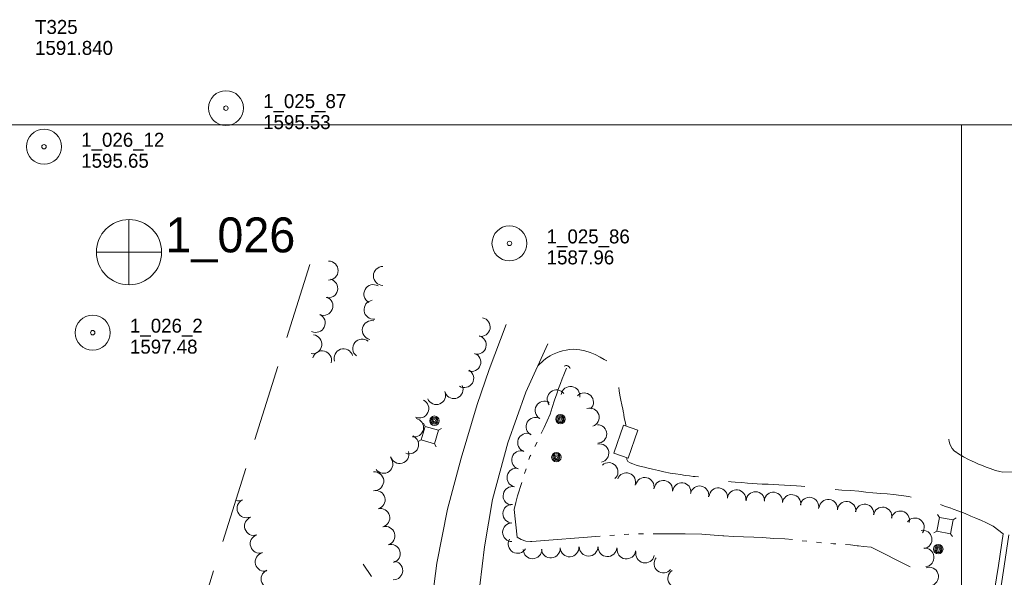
# Model space of a CAD drawing. Header units: feet. Extents: x 188217 to 190500, y 251500 to 253107.
# Tile 9 of 11: x 189095 to 189518, y 252806 to 253045. Entities that reach past the tile are written whole.
import ezdxf

# ---------------------------------------------------------------- set-up
doc = ezdxf.new("R2010")
doc.units = ezdxf.units.FT
doc.header["$MEASUREMENT"] = 0
for name, pattern in [('DGN Style 3', [45.919657, 32.799755, -13.119902]), ('DGN Style 4', [52.512408, 26.239804, -13.119902, 0.0328, -13.119902]), ('DGN Style 6', [62.385134, 0.0328, -13.119902, 22.959828, -13.119902, 0.0328, -13.119902])]:
    doc.linetypes.add(name, pattern=pattern)
for name, color, linetype, lineweight in [('E_DWY', 73, 'DGN Style 3', 0), ('E_LAND_Vegetation', 21, 'Continuous', 0), ('E_MAP_Control', 251, 'Continuous', 0), ('E_MAP_GridLines', 251, 'Continuous', 0), ('E_MAP_Limits', 21, 'DGN Style 3', 0), ('E_MAP_PassPoints', 40, 'Continuous', 0), ('E_MISCPROP', 40, 'Continuous', 0), ('E_MISCPROP_HvyLine', 54, 'Continuous', 13), ('E_MISCPROP_Railing', 40, 'Continuous', 0), ('E_RDWY', 40, 'Continuous', 13), ('E_UTL_AboveGroundPipe', 40, 'DGN Style 4', 0), ('E_WTR', 251, 'DGN Style 6', 0)]:
    doc.layers.add(name, color=color, linetype=linetype, lineweight=lineweight)
doc.styles.add('Style-IGR_FONT_0', font='IGR_FONT_0.shx')

# ---------------------------------------------------------------- blocks, each defined once
blk = doc.blocks.new('PP')
at = {"layer": 'E_MAP_PassPoints', "color": 40, "linetype": 'Continuous', "lineweight": 0}
for radius in [7.5, 0.96]:
    blk.add_circle((0, 0), radius, dxfattribs=at)
blk = doc.blocks.new('PHOTOC')
at = {"layer": 'E_MAP_Limits', "color": 73, "linetype": 'Continuous', "lineweight": 0}
for p, q in [((0.12, 14.06), (0.06, -13.8)), ((-13.79, 0.03), (14.12, 0.01))]:
    blk.add_line(p, q, dxfattribs=at)
blk.add_circle((0.17, 0.04), 14, dxfattribs=at)
blk = doc.blocks.new('POLE')
at = {"layer": 'E_MISCPROP', "color": 20, "linetype": 'Continuous', "lineweight": 0}
for centre, radius in [((-0.01, 0.02), 2.02), ((-0.01, 0.03), 1.52), ((0, -0.01), 1.01), ((0, 0), 0.502)]:
    blk.add_circle(centre, radius, dxfattribs=at)
blk = doc.blocks.new('PED')
at = {"layer": 'E_UTL_AboveGroundPipe', "color": 101, "linetype": 'Continuous', "lineweight": 13}
for p, q in [((-3.12, 2.9), (-4.17, 3.96)), ((2.88, 2.9), (3.94, 3.96)), ((-4.18, -4.16), (-3.12, -3.1)), ((3.94, -4.16), (2.89, -3.1))]:
    blk.add_line(p, q, dxfattribs=at)
at = {"layer": 'E_UTL_AboveGroundPipe', "color": 101, "linetype": 'Continuous', "lineweight": 13, "flags": 128}
blk.add_lwpolyline([(-3.12, -3.1), (2.89, -3.1), (2.88, 2.9), (-3.12, 2.9)], close=True, dxfattribs=at)
blk = doc.blocks.new('POLE_1')
at = {"layer": 'E_MISCPROP', "color": 20, "linetype": 'Continuous', "lineweight": 0}
for centre, radius in [((-0.01, 0.02), 2.02), ((-0.01, 0.03), 1.52), ((0, -0.01), 1.01), ((0, 0), 0.502)]:
    blk.add_circle(centre, radius, dxfattribs=at)
blk = doc.blocks.new('CULVRT_2')
at = {"layer": 'E_MISCPROP_Railing', "color": 40, "linetype": 'Continuous', "lineweight": 0}
blk.add_arc((10, 7.5), 12.5, 216.8793, 323.1189, dxfattribs=at)

msp = doc.modelspace()

# ---------------------------------------------------------------- linework, layer by layer
at = {"layer": 'E_DWY', "color": 51, "linetype": 'DGN Style 3', "lineweight": 0, "flags": 128}
for points in [[(189317.94, 252896.41), (189320.48, 252898.88), (189321.85, 252899.94), (189323.22, 252900.76), (189324.26, 252901.29), (189325.68, 252901.91), (189327.15, 252902.49), (189328.52, 252902.9), (189330.11, 252903.25), (189331.52, 252903.48), (189333.33, 252903.61), (189334.62, 252903.52), (189336.02, 252903.32), (189338.12, 252902.9), (189340.44, 252902.17), (189342.52, 252901.3), (189344.71, 252900.13), (189346.47, 252899.21), (189347.6, 252898.56), (189348.76, 252897.78), (189349.98, 252897.09), (189350.31, 252896.49), (189350.92, 252895.05), (189351.5, 252893), (189352.03, 252890.98), (189352.58, 252887.98), (189352.92, 252885.71), (189353.22, 252883.89), (189353.65, 252881.68), (189354.04, 252879.65), (189354.42, 252877.91), (189354.75, 252876.3), (189354.83, 252875.69), (189354.94, 252875.08), (189355.23, 252873.52), (189355.45, 252872.52), (189355.75, 252871.08), (189355.87, 252870.52)], [(189521.96, 252850.89), (189517.69, 252850.78), (189516.41, 252851.08), (189514.61, 252851.56), (189512.18, 252852.35), (189510.51, 252852.95), (189508.91, 252853.65), (189507.25, 252854.31), (189505.75, 252855), (189504.24, 252855.68), (189502.89, 252856.26), (189500.75, 252857.39), (189499.33, 252858.21), (189498.28, 252859.02), (189497.49, 252859.53), (189497.4, 252859.57), (189496.83, 252860.03), (189495.93, 252861), (189495.37, 252861.92), (189494.96, 252862.93), (189494.64, 252864.04), (189494.46, 252864.89), (189494.35, 252865.79), (189494.34, 252865.99)], [(189356.14, 252856.97), (189356.16, 252856.3), (189356.66, 252855.44), (189357.59, 252854.86), (189358.74, 252854.35), (189360.19, 252853.87), (189361.7, 252853.44), (189363.69, 252852.9), (189365.33, 252852.46), (189367.25, 252852.05), (189369.73, 252851.5), (189372.03, 252851.02), (189374.81, 252850.42), (189377.02, 252850.08), (189379.27, 252849.76), (189381.25, 252849.44), (189383.04, 252849.24), (189384.67, 252848.96), (189385.49, 252848.9), (189387.37, 252848.72), (189389.58, 252848.39), (189391.74, 252848.06), (189394.68, 252847.58), (189397.61, 252847.07), (189399.46, 252846.83), (189400.98, 252846.71), (189402.74, 252846.56), (189405.62, 252846.35), (189407.98, 252846.15), (189409.94, 252846), (189412.21, 252845.79), (189414.31, 252845.71), (189416.88, 252845.63), (189419.19, 252845.47), (189421.5, 252845.36), (189423.85, 252845.19), (189426.27, 252845.1), (189429.01, 252844.99), (189431.04, 252844.86), (189434.81, 252844.39), (189437.61, 252844.05), (189441.38, 252843.72), (189444.76, 252843.42), (189448.53, 252843.14), (189452.21, 252842.91), (189455.89, 252842.59), (189458.78, 252842.27), (189461.89, 252841.97), (189465.25, 252841.65), (189467.99, 252841.46), (189470.74, 252841.24), (189474.02, 252840.81), (189477.36, 252840.32), (189480.06, 252839.72), (189482.44, 252839.22), (189484.22, 252838.89), (189485.18, 252838.69), (189486.48, 252838.3), (189488.4, 252837.74), (189490.53, 252837.04), (189492.66, 252836.27), (189494.93, 252835.48), (189495.07, 252835.43), (189496.42, 252834.99), (189498.78, 252834.07), (189501.49, 252832.99), (189503.96, 252831.95), (189506.08, 252830.99), (189508.52, 252829.99), (189510.43, 252829.13), (189512.36, 252828.19), (189513.52, 252827.57), (189517.82, 252824.33)]]:
    msp.add_lwpolyline(points, dxfattribs=at)
at = {"layer": 'E_LAND_Vegetation', "color": 93, "linetype": 'Continuous', "lineweight": 0}
for centre, radius, start, end in [((189228.05, 252937.35), 4.07, 269.7511, 89.7357), ((189251.38, 252935.08), 4.07, 89.683, 269.6677), ((189227.91, 252929.71), 4.07, 256.4101, 76.3948), ((189247.27, 252927.26), 4.07, 60.4156, 240.4003), ((189225.81, 252922.18), 4.07, 248.0655, 68.0502), ((189247.33, 252920.56), 4.07, 97.5326, 277.5173), ((189222.54, 252914.88), 4.07, 244.1398, 64.1244), ((189246.6, 252911.81), 4.07, 77.2538, 257.2385), ((189293.47, 252913.11), 3.99, 259.58, 79.5647), ((189221.03, 252905.74), 4.07, 262.2383, 82.223), ((189242.52, 252903.9), 4.07, 51.5889, 231.5736), ((189291.79, 252905.45), 3.99, 255.8612, 75.8459), ((189225.25, 252898.83), 4.07, 345.2401, 165.2248), ((189234.45, 252899.69), 4.07, 18.1528, 198.1374), ((189289.44, 252898.02), 3.99, 250.629, 70.6137), ((189286.39, 252891.13), 3.99, 238.6585, 58.6432), ((189281.83, 252886.39), 3.99, 203.4559, 23.4406), ((189325.96, 252882.13), 4.01, 37.3391, 217.3238), ((189331.98, 252883.6), 4.01, 351.8183, 171.803), ((189274.32, 252883.84), 3.99, 202.6537, 22.6384), ((189337.83, 252880.83), 4.01, 315.4226, 135.4072), ((189267.11, 252878.06), 3.99, 244.885, 64.8697), ((189320.77, 252877.3), 4.01, 60.229, 240.2137), ((189340.27, 252874.32), 4.01, 288.2169, 108.2016), ((189264.85, 252869.91), 3.99, 258.7661, 78.7508), ((189316.92, 252870.32), 4.01, 61.6907, 241.6754), ((189343.59, 252867.21), 3.96, 271.0004, 90.985), ((189262.72, 252862.66), 3.99, 247.7294, 67.7141), ((189313.29, 252863.48), 4.01, 69.0422, 249.0269), ((189344.48, 252858.99), 3.96, 281.0674, 101.0521), ((189251.65, 252854.32), 3.99, 216.2162, 36.2009), ((189258.53, 252858.53), 3.99, 196.1256, 16.1103), ((189310.69, 252856.04), 4.01, 72.9795, 252.9642), ((189308.71, 252848.46), 4.01, 77.9049, 257.8895), ((189348.39, 252850.93), 3.96, 312.671, 132.6556), ((189247.74, 252846.93), 3.99, 275.3545, 95.3392), ((189355.98, 252846.56), 3.96, 340.6112, 160.5959), ((189363.9, 252844.58), 3.96, 347.3189, 167.3036), ((189307.03, 252840.61), 4.01, 77.9758, 257.9604), ((189371.82, 252843.3), 3.96, 350.43, 170.4147), ((189379.78, 252842.27), 3.96, 353.5145, 173.4991), ((189387.41, 252840.91), 3.96, 348.9803, 168.965), ((189395.47, 252840.08), 3.96, 353.9469, 173.9316), ((189248.34, 252838.94), 3.99, 284.5197, 104.5044), ((189403.33, 252839.24), 3.96, 353.6626, 173.6473), ((189411.39, 252838.44), 3.96, 358.6146, 178.5993), ((189419.08, 252838.25), 3.96, 352.3924, 172.377), ((189426.94, 252837.2), 3.96, 352.6017, 172.5864), ((189434.62, 252836.05), 3.96, 348.5817, 168.5664), ((189189.05, 252842.48), 3.99, 256.4299, 298.2654), ((189192.69, 252835.2), 3.99, 113.8687, 293.8534), ((189250.34, 252831.21), 3.99, 284.5197, 104.5044), ((189306.91, 252832.98), 4.01, 88.7567, 268.7414), ((189442.67, 252835.14), 3.96, 353.7626, 173.7473), ((189450.54, 252834.25), 3.96, 353.5779, 173.5625), ((189458.29, 252833.12), 3.96, 351.3814, 171.366), ((189466.05, 252831.81), 3.96, 349.9621, 169.9468), ((189195.92, 252827.66), 3.99, 107.8963, 287.881), ((189473.65, 252830.17), 3.96, 346.1188, 166.1034), ((189479.96, 252827.15), 3.96, 323.6148, 143.5995), ((189252.54, 252823.47), 3.99, 286.2476, 106.2323), ((189306.82, 252825), 4.01, 89.9153, 269.9), ((189198.37, 252820.06), 3.99, 107.8963, 287.881), ((189483.28, 252821.9), 3.96, 280.1362, 100.1209), ((189254.8, 252815.8), 3.99, 286.4373, 106.422), ((189309.23, 252819.98), 4.01, 149.4951, 329.4798), ((189323.51, 252817.97), 4.01, 185.078, 5.0627), ((189331.58, 252818.49), 4.01, 183.3655, 3.3502), ((189339.72, 252818.79), 4.01, 179.9128, 359.8975), ((189347.85, 252818.55), 4.01, 176.8196, 356.8043), ((189200.51, 252812.25), 3.99, 104.9099, 284.8946), ((189315.66, 252817.63), 4.01, 180.7678, 0.7524), ((189355.98, 252817.55), 4.01, 172.322, 352.3067), ((189364.01, 252815.85), 4.01, 167.3859, 347.3706), ((189371.88, 252811.54), 4.01, 140.9314, 320.9161), ((189484.17, 252814.17), 3.96, 276.6616, 96.6463), ((189255.9, 252808.6), 3.99, 268.0955, 88.0802), ((189486.1, 252806.03), 3.96, 289.573, 109.5577), ((189203.01, 252804.98), 3.99, 112.7586, 292.7433), ((189377.78, 252805.24), 4.01, 123.2604, 303.2451)]:
    msp.add_arc(centre, radius, start, end, dxfattribs=at)
at = {"layer": 'E_MAP_GridLines', "color": 161, "linetype": 'Continuous', "lineweight": 0}
for p, q in [((188500, 253000), (190500, 253000)), ((189500, 251500), (189500, 253000))]:
    msp.add_line(p, q, dxfattribs=at)
at = {"layer": 'E_MAP_Limits', "color": 73, "linetype": 'DGN Style 3', "lineweight": 0, "flags": 128}
msp.add_lwpolyline([(189219.99, 252939.92), (189126.02, 252641.24), (189173.33, 252043.43)], dxfattribs=at)
at = {"layer": 'E_MISCPROP_HvyLine', "color": 241, "linetype": 'Continuous', "lineweight": 13, "flags": 128}
msp.add_lwpolyline([(189354.68, 252870.93), (189350.54, 252858.9), (189356.68, 252856.79), (189360.82, 252868.82)], close=True, dxfattribs=at)
at = {"layer": 'E_MISCPROP_Railing', "color": 40, "linetype": 'Continuous', "lineweight": 0, "flags": 128}
msp.add_lwpolyline([(189246.53, 252805.98), (189242.92, 252811.37)], dxfattribs=at)
at = {"layer": 'E_RDWY', "color": 21, "linetype": 'Continuous', "lineweight": 13, "flags": 128}
for points in [[(189271.65, 252789.62), (189274.48, 252811.68), (189279.19, 252834.87), (189284.98, 252856.85), (189291.81, 252879.91), (189297.09, 252894.9), (189304.31, 252914.15)], [(189322.29, 252905.97), (189312.83, 252885.21), (189305.02, 252863.39), (189298.45, 252839.11), (189294.96, 252818.77), (189292.01, 252793.82), (189290.88, 252769.14), (189291.01, 252747.54), (189293.12, 252726.45), (189296.99, 252698.66), (189301.11, 252679.4), (189324.15, 252615.43), (189335.78, 252582.26), (189348.14, 252547.22), (189363.77, 252503.02), (189379.98, 252448.31), (189387.01, 252426.08), (189390.77, 252415.2)], [(189498.9, 252702.96), (189501.5, 252719.1), (189505.47, 252744.5), (189509.57, 252770.35), (189513.16, 252793.99), (189515.77, 252810.77), (189517.82, 252824.33)], [(189501.36, 252702.56), (189503.97, 252718.71), (189507.94, 252744.11), (189512.04, 252769.97), (189515.64, 252793.61), (189518.24, 252810.39), (189520.29, 252823.95)]]:
    msp.add_lwpolyline(points, dxfattribs=at)
at = {"layer": 'E_WTR', "color": 161, "linetype": 'Continuous', "lineweight": 0, "flags": 128}
for points in [[(189330.19, 252895.43), (189329.1, 252892.6), (189328.4, 252890.91), (189327.62, 252888.82), (189326.85, 252886.74), (189326.04, 252884.5), (189325.11, 252881.71), (189324.09, 252878.53), (189323.16, 252875.76), (189321.97, 252872.85), (189320.66, 252869.96), (189319.42, 252867.44)], [(189317.63, 252863.71), (189316.7, 252861.86)], [(189314.86, 252858.15), (189314.55, 252857.54), (189314.13, 252856.22)], [(189312.88, 252852.27), (189312.25, 252850.3)], [(189310.99, 252846.35), (189309.16, 252840.61), (189308.45, 252837.77), (189307.82, 252834.78), (189309.11, 252822.89), (189310.75, 252821.9), (189312.84, 252821.16), (189314.75, 252821.02)], [(189314.75, 252821.02), (189315.35, 252820.98), (189344.68, 252823.29)], [(189348.81, 252823.62), (189350.87, 252823.78)], [(189355, 252824.08), (189357.07, 252824.16)], [(189361.21, 252824.26), (189363.28, 252824.29)], [(189367.42, 252824.31), (189381.29, 252824.29), (189388.38, 252824.17), (189393.73, 252823.8), (189397.42, 252823.54)], [(189397.42, 252823.54), (189397.86, 252823.51), (189401.98, 252823.22), (189406.34, 252823.04), (189410.79, 252822.92), (189414.48, 252822.77), (189419.28, 252822.39), (189423.98, 252822.24), (189427.38, 252821.85)], [(189431.5, 252821.39), (189433.56, 252821.18)], [(189437.67, 252820.69), (189439.72, 252820.43)], [(189443.85, 252820.11), (189444.92, 252820.02), (189445.92, 252820.01)], [(189450.05, 252819.82), (189452.23, 252819.57), (189455.13, 252819.16), (189455.62, 252819.12), (189457.87, 252818.85), (189461.11, 252818.63), (189477.91, 252810.12)]]:
    msp.add_lwpolyline(points, dxfattribs=at)

# ---------------------------------------------------------------- block references
at = {"layer": 'E_MAP_Limits', "color": 73, "linetype": 'Continuous', "lineweight": 0}
msp.add_blockref('PHOTOC', (189142.13, 252945.21), dxfattribs=at)
at = {"layer": 'E_MAP_PassPoints', "color": 40, "linetype": 'Continuous', "lineweight": 0}
for p in [(189183.93, 253007.11), (189105.78, 252990.53), (189305.73, 252949.03), (189126.72, 252910.7)]:
    msp.add_blockref('PP', p, dxfattribs=at)
at = {"layer": 'E_MISCPROP', "color": 20, "linetype": 'Continuous', "lineweight": 0}
for name, p, xscale, yscale, zscale, rotation in [('POLE', (189273.5, 252872.93), 1.000002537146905, 1.000002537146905, 1.000002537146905, 110.0098445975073), ('POLE_1', (189327.66, 252873.59), 1.000001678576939, 1.000001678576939, 1.000001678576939, 79.18637277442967), ('POLE_1', (189325.9, 252857.24), 1.000001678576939, 1.000001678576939, 1.000001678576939, 79.18637277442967), ('POLE_1', (189490, 252817.77), 1.000001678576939, 1.000001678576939, 1.000001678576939, 79.18637277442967)]:
    msp.add_blockref(name, p, dxfattribs=dict(at, xscale=xscale, yscale=yscale, zscale=zscale, rotation=rotation))
at = {"layer": 'E_MISCPROP_Railing', "color": 40, "linetype": 'Continuous', "lineweight": 0, "xscale": 0.1373427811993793, "yscale": 0.1373427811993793, "zscale": 0.1373427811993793, "rotation": 156.7111116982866}
msp.add_blockref('CULVRT_2', (189331.77, 252895.26), dxfattribs=at)
at = {"layer": 'E_UTL_AboveGroundPipe', "color": 101, "linetype": 'Continuous', "lineweight": 13}
for p, xscale, yscale, zscale, rotation in [((189271.51, 252866.88), 0.9999986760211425, 0.9999986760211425, 0.9999986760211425, 73.62980750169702), ((189492.76, 252828.04), 1.000001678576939, 1.000001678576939, 1.000001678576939, 79.18637277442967)]:
    msp.add_blockref('PED', p, dxfattribs=dict(at, xscale=xscale, yscale=yscale, zscale=zscale, rotation=rotation))

# ---------------------------------------------------------------- texts
at = {"layer": 'E_MAP_Control', "color": 161, "linetype": 'Continuous', "lineweight": 0, "style": 'Style-IGR_FONT_0'}
for s, p in [('T325', (189101.94, 253038.97)), ('1591.840', (189101.94, 253029.97))]:
    msp.add_text(s, height=6, dxfattribs=at).set_placement(p)
at = {"layer": 'E_MAP_Limits', "color": 73, "linetype": 'Continuous', "lineweight": 0, "style": 'Style-IGR_FONT_0'}
msp.add_text('1_026', height=15, dxfattribs=at).set_placement((189157.95, 252945.18))
at = {"layer": 'E_MAP_PassPoints', "color": 40, "linetype": 'Continuous', "lineweight": 0, "style": 'Style-IGR_FONT_0'}
for s, p in [('1_025_87', (189199.93, 253007.11)), ('1595.53', (189199.93, 252998.11)), ('1_026_12', (189121.78, 252990.53)), ('1595.65', (189121.78, 252981.53)), ('1_025_86', (189321.73, 252949.03)), ('1587.96', (189321.73, 252940.03)), ('1_026_2', (189142.72, 252910.7)), ('1597.48', (189142.72, 252901.7))]:
    msp.add_text(s, height=6, dxfattribs=at).set_placement(p)

doc.saveas('drawing.dxf')
